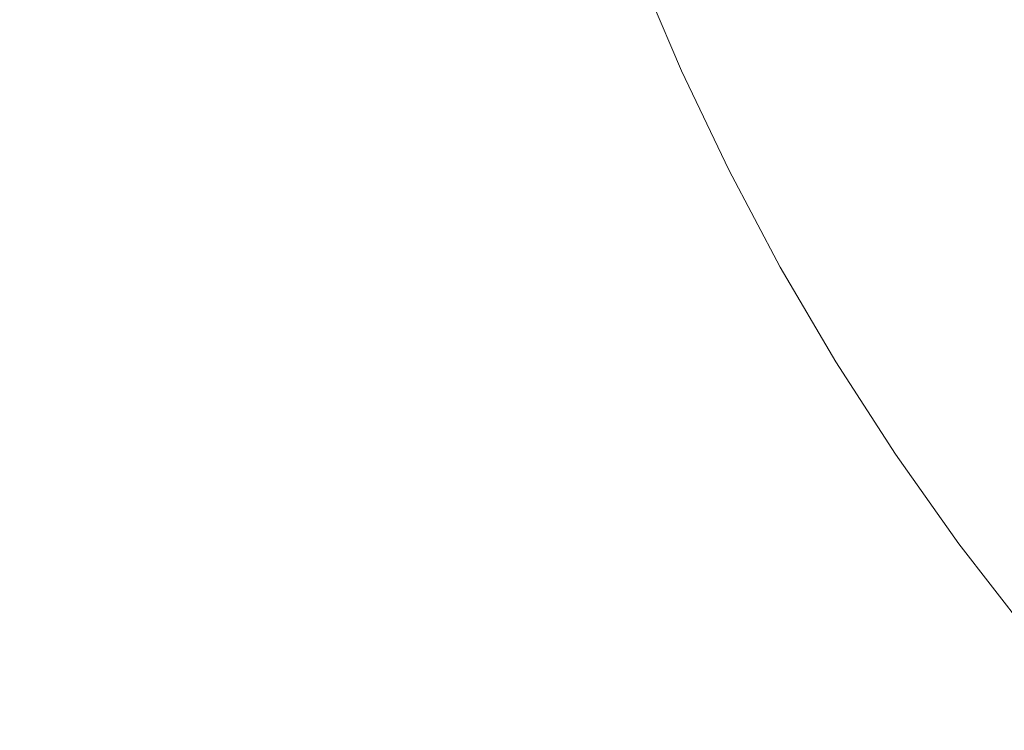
# Model space of a CAD drawing. Header units: centimetres. Extents: x -26.3 to 27.5, y 4.2 to 67.9.
# Tile 116 of 256: x -8.3366 to -8.2225, y 4.5002 to 4.5826. Entities that reach past the tile are written whole.
import ezdxf

# ---------------------------------------------------------------- set-up
doc = ezdxf.new("R2010")
doc.units = ezdxf.units.CM
doc.header["$LTSCALE"] = 2.54
doc.layers.add('Lucido design-1', color=7, linetype='Continuous')

# ---------------------------------------------------------------- blocks, each defined once
blk = doc.blocks.new('Gruppo-2-1')
at = {"color": 7, "linetype": 'Continuous', "lineweight": 9}
for points in [[(-25.98654, 5.90021, -1111.01416), (-25.98654, 4.30021, -1111.01416), (27.11346, 4.30021, -1111.01416), (27.11346, 5.90021, -1111.01416)], [(-25.98654, 5.90021, -1147.11416), (-25.98654, 4.30021, -1147.11416), (27.11346, 4.30021, -1147.11416), (27.11346, 5.90021, -1147.11416)]]:
    blk.add_3dface(points, dxfattribs=at)
for points, invisible_edges in [([(-25.98654, 4.30021, -1111.81416), (-25.98654, 5.90021, -1111.81416), (-8.28654, 5.90021, -1111.81416), (-8.28654, 4.70021, -1111.81416)], 8), ([(-25.98654, 4.30021, -1147.91416), (-25.98654, 5.90021, -1147.91416), (-8.28654, 5.90021, -1147.91416), (-8.28654, 4.70021, -1147.91416)], 8), ([(-8.28654, 4.70021, -1111.81416), (-8.28627, 4.68748, -1111.81416), (-25.98654, 4.30021, -1111.81416)], 10), ([(-8.28654, 4.70021, -1147.91416), (-8.28627, 4.68748, -1147.91416), (-25.98654, 4.30021, -1147.91416)], 10), ([(-8.28627, 4.68748, -1111.81416), (-8.28546, 4.67477, -1111.81416), (-25.98654, 4.30021, -1111.81416)], 10), ([(-25.98654, 4.30021, -1147.91416), (-8.28627, 4.68748, -1147.91416), (-8.28546, 4.67477, -1147.91416)], 9), ([(-8.28546, 4.67477, -1111.81416), (-8.28411, 4.66211, -1111.81416), (-25.98654, 4.30021, -1111.81416)], 10), ([(-8.28546, 4.67477, -1147.91416), (-8.28411, 4.66211, -1147.91416), (-25.98654, 4.30021, -1147.91416)], 10), ([(-25.98654, 4.30021, -1111.81416), (-8.28411, 4.66211, -1111.81416), (-8.28222, 4.64951, -1111.81416)], 9), ([(-25.98654, 4.30021, -1147.91416), (-8.28411, 4.66211, -1147.91416), (-8.28222, 4.64951, -1147.91416)], 9), ([(-25.98654, 4.30021, -1111.81416), (-8.28222, 4.64951, -1111.81416), (-8.2798, 4.63701, -1111.81416)], 9), ([(-8.28222, 4.64951, -1147.91416), (-8.2798, 4.63701, -1147.91416), (-25.98654, 4.30021, -1147.91416)], 10), ([(-8.2798, 4.63701, -1111.81416), (-8.27686, 4.62462, -1111.81416), (-25.98654, 4.30021, -1111.81416)], 10), ([(-25.98654, 4.30021, -1147.91416), (-8.2798, 4.63701, -1147.91416), (-8.27686, 4.62462, -1147.91416)], 9), ([(-25.98654, 4.30021, -1111.81416), (-8.27686, 4.62462, -1111.81416), (-8.27339, 4.61237, -1111.81416)], 9), ([(-8.27686, 4.62462, -1147.91416), (-8.27339, 4.61237, -1147.91416), (-25.98654, 4.30021, -1147.91416)], 10), ([(-8.27339, 4.61237, -1111.81416), (-8.2694, 4.60027, -1111.81416), (-25.98654, 4.30021, -1111.81416)], 10), ([(-25.98654, 4.30021, -1147.91416), (-8.27339, 4.61237, -1147.91416), (-8.2694, 4.60027, -1147.91416)], 9), ([(-25.98654, 4.30021, -1111.81416), (-8.2694, 4.60027, -1111.81416), (-8.2649, 4.58836, -1111.81416)], 9), ([(-8.2694, 4.60027, -1147.91416), (-8.2649, 4.58836, -1147.91416), (-25.98654, 4.30021, -1147.91416)], 10), ([(-8.24842, 4.58183, -1111.81337), (-8.25321, 4.59306, -1111.81337), (-8.24941, 4.59458, -1111.81276), (-8.24469, 4.58352, -1111.81276)], 15), ([(-8.24842, 4.58183, -1147.91337), (-8.25321, 4.59306, -1147.91337), (-8.24941, 4.59458, -1147.91276), (-8.24469, 4.58352, -1147.91276)], 15), ([(-8.25217, 4.58014, -1111.8138), (-8.25702, 4.59152, -1111.8138), (-8.25321, 4.59306, -1111.81337), (-8.24842, 4.58183, -1111.81337)], 15), ([(-8.25217, 4.58014, -1147.9138), (-8.25702, 4.59152, -1147.9138), (-8.25321, 4.59306, -1147.91337), (-8.24842, 4.58183, -1147.91337)], 15), ([(-8.2218, 4.5816, -1111.80725), (-8.22662, 4.59169, -1111.80725), (-8.22316, 4.59325, -1111.80567), (-8.21841, 4.5833, -1111.80567)], 15), ([(-8.2218, 4.5816, -1147.90725), (-8.22662, 4.59169, -1147.90725), (-8.22316, 4.59325, -1147.90567), (-8.21841, 4.5833, -1147.90567)], 15), ([(-8.25593, 4.57844, -1111.81407), (-8.26086, 4.58998, -1111.81407), (-8.25702, 4.59152, -1111.8138), (-8.25217, 4.58014, -1111.8138)], 15), ([(-8.25593, 4.57844, -1147.91407), (-8.26086, 4.58998, -1147.91407), (-8.25702, 4.59152, -1147.9138), (-8.25217, 4.58014, -1147.9138)], 15), ([(-8.22525, 4.57986, -1111.80868), (-8.23014, 4.5901, -1111.80868), (-8.22662, 4.59169, -1111.80725), (-8.2218, 4.5816, -1111.80725)], 15), ([(-8.22525, 4.57986, -1147.90868), (-8.23014, 4.5901, -1147.90868), (-8.22662, 4.59169, -1147.90725), (-8.2218, 4.5816, -1147.90725)], 15), ([(-8.22875, 4.57809, -1111.80994), (-8.23371, 4.58848, -1111.80994), (-8.23014, 4.5901, -1111.80868), (-8.22525, 4.57986, -1111.80868)], 15), ([(-8.22875, 4.57809, -1147.90994), (-8.23371, 4.58848, -1147.90994), (-8.23014, 4.5901, -1147.90868), (-8.22525, 4.57986, -1147.90868)], 15), ([(-8.25991, 4.57664, -1111.81416), (-8.2649, 4.58836, -1111.81416), (-8.26086, 4.58998, -1111.81407), (-8.25593, 4.57844, -1111.81407)], 14), ([(-8.25991, 4.57664, -1147.91416), (-8.2649, 4.58836, -1147.91416), (-8.26086, 4.58998, -1147.91407), (-8.25593, 4.57844, -1147.91407)], 14), ([(-8.2649, 4.58836, -1111.81416), (-8.25991, 4.57664, -1111.81416), (-25.98654, 4.30021, -1111.81416)], 10), ([(-25.98654, 4.30021, -1147.91416), (-8.2649, 4.58836, -1147.91416), (-8.25991, 4.57664, -1147.91416)], 9), ([(-8.2323, 4.5763, -1111.81105), (-8.23733, 4.58685, -1111.81105), (-8.23371, 4.58848, -1111.80994), (-8.22875, 4.57809, -1111.80994)], 15), ([(-8.2323, 4.5763, -1147.91105), (-8.23733, 4.58685, -1147.91105), (-8.23371, 4.58848, -1147.90994), (-8.22875, 4.57809, -1147.90994)], 15), ([(-8.23588, 4.57449, -1111.81199), (-8.24099, 4.58519, -1111.81199), (-8.23733, 4.58685, -1111.81105), (-8.2323, 4.5763, -1111.81105)], 15), ([(-8.23588, 4.57449, -1147.91199), (-8.24099, 4.58519, -1147.91199), (-8.23733, 4.58685, -1147.91105), (-8.2323, 4.5763, -1147.91105)], 15), ([(-8.23951, 4.57267, -1111.81276), (-8.24469, 4.58352, -1111.81276), (-8.24099, 4.58519, -1111.81199), (-8.23588, 4.57449, -1111.81199)], 15), ([(-8.23951, 4.57267, -1147.91276), (-8.24469, 4.58352, -1147.91276), (-8.24099, 4.58519, -1147.91199), (-8.23588, 4.57449, -1147.91199)], 15), ([(-8.24316, 4.57083, -1111.81337), (-8.24842, 4.58183, -1111.81337), (-8.24469, 4.58352, -1111.81276), (-8.23951, 4.57267, -1111.81276)], 15), ([(-8.24316, 4.57083, -1147.91337), (-8.24842, 4.58183, -1147.91337), (-8.24469, 4.58352, -1147.91276), (-8.23951, 4.57267, -1147.91276)], 15), ([(-8.24683, 4.56897, -1111.8138), (-8.25217, 4.58014, -1111.8138), (-8.24842, 4.58183, -1111.81337), (-8.24316, 4.57083, -1111.81337)], 15), ([(-8.24683, 4.56897, -1147.9138), (-8.25217, 4.58014, -1147.9138), (-8.24842, 4.58183, -1147.91337), (-8.24316, 4.57083, -1147.91337)], 15), ([(-8.21992, 4.56983, -1111.80868), (-8.22525, 4.57986, -1111.80868), (-8.2218, 4.5816, -1111.80725), (-8.21655, 4.57172, -1111.80725)], 15), ([(-8.21992, 4.56983, -1147.90868), (-8.22525, 4.57986, -1147.90868), (-8.2218, 4.5816, -1147.90725), (-8.21655, 4.57172, -1147.90725)], 15), ([(-8.25052, 4.56711, -1111.81407), (-8.25593, 4.57844, -1111.81407), (-8.25217, 4.58014, -1111.8138), (-8.24683, 4.56897, -1111.8138)], 15), ([(-8.25052, 4.56711, -1147.91407), (-8.25593, 4.57844, -1147.91407), (-8.25217, 4.58014, -1147.9138), (-8.24683, 4.56897, -1147.9138)], 15), ([(-8.22335, 4.56792, -1111.80994), (-8.22875, 4.57809, -1111.80994), (-8.22525, 4.57986, -1111.80868), (-8.21992, 4.56983, -1111.80868)], 15), ([(-8.22335, 4.56792, -1147.90994), (-8.22875, 4.57809, -1147.90994), (-8.22525, 4.57986, -1147.90868), (-8.21992, 4.56983, -1147.90868)], 15), ([(-8.25442, 4.56515, -1111.81416), (-8.25991, 4.57664, -1111.81416), (-8.25593, 4.57844, -1111.81407), (-8.25052, 4.56711, -1111.81407)], 14), ([(-8.25442, 4.56515, -1147.91416), (-8.25991, 4.57664, -1147.91416), (-8.25593, 4.57844, -1147.91407), (-8.25052, 4.56711, -1147.91407)], 14), ([(-8.22682, 4.56598, -1111.81105), (-8.2323, 4.5763, -1111.81105), (-8.22875, 4.57809, -1111.80994), (-8.22335, 4.56792, -1111.80994)], 15), ([(-8.22682, 4.56598, -1147.91105), (-8.2323, 4.5763, -1147.91105), (-8.22875, 4.57809, -1147.90994), (-8.22335, 4.56792, -1147.90994)], 15), ([(-25.98654, 4.30021, -1111.81416), (-8.25991, 4.57664, -1111.81416), (-8.25442, 4.56515, -1111.81416)], 9), ([(-25.98654, 4.30021, -1147.91416), (-8.25991, 4.57664, -1147.91416), (-8.25442, 4.56515, -1147.91416)], 9), ([(-8.23032, 4.56402, -1111.81199), (-8.23588, 4.57449, -1111.81199), (-8.2323, 4.5763, -1111.81105), (-8.22682, 4.56598, -1111.81105)], 15), ([(-8.23032, 4.56402, -1147.91199), (-8.23588, 4.57449, -1147.91199), (-8.2323, 4.5763, -1147.91105), (-8.22682, 4.56598, -1147.91105)], 15), ([(-8.23387, 4.56205, -1111.81276), (-8.23951, 4.57267, -1111.81276), (-8.23588, 4.57449, -1111.81199), (-8.23032, 4.56402, -1111.81199)], 15), ([(-8.23387, 4.56205, -1147.91276), (-8.23951, 4.57267, -1147.91276), (-8.23588, 4.57449, -1147.91199), (-8.23032, 4.56402, -1147.91199)], 15), ([(-8.23744, 4.56005, -1111.81337), (-8.24316, 4.57083, -1111.81337), (-8.23951, 4.57267, -1111.81276), (-8.23387, 4.56205, -1111.81276)], 15), ([(-8.23744, 4.56005, -1147.91337), (-8.24316, 4.57083, -1147.91337), (-8.23951, 4.57267, -1147.91276), (-8.23387, 4.56205, -1147.91276)], 15), ([(-8.24103, 4.55805, -1111.8138), (-8.24683, 4.56897, -1111.8138), (-8.24316, 4.57083, -1111.81337), (-8.23744, 4.56005, -1111.81337)], 15), ([(-8.24103, 4.55805, -1147.9138), (-8.24683, 4.56897, -1147.9138), (-8.24316, 4.57083, -1147.91337), (-8.23744, 4.56005, -1147.91337)], 15), ([(-8.21752, 4.55799, -1111.80994), (-8.22335, 4.56792, -1111.80994), (-8.21992, 4.56983, -1111.80868), (-8.21418, 4.56005, -1111.80868)], 15), ([(-8.21752, 4.55799, -1147.90994), (-8.22335, 4.56792, -1147.90994), (-8.21992, 4.56983, -1147.90868), (-8.21418, 4.56005, -1147.90868)], 15), ([(-8.24464, 4.55603, -1111.81407), (-8.25052, 4.56711, -1111.81407), (-8.24683, 4.56897, -1111.8138), (-8.24103, 4.55805, -1111.8138)], 15), ([(-8.24464, 4.55603, -1147.91407), (-8.25052, 4.56711, -1147.91407), (-8.24683, 4.56897, -1147.9138), (-8.24103, 4.55805, -1147.9138)], 15), ([(-8.2209, 4.55591, -1111.81105), (-8.22682, 4.56598, -1111.81105), (-8.22335, 4.56792, -1111.80994), (-8.21752, 4.55799, -1111.80994)], 15), ([(-8.2209, 4.55591, -1147.91105), (-8.22682, 4.56598, -1147.91105), (-8.22335, 4.56792, -1147.90994), (-8.21752, 4.55799, -1147.90994)], 15), ([(-8.24844, 4.5539, -1111.81416), (-8.25442, 4.56515, -1111.81416), (-8.25052, 4.56711, -1111.81407), (-8.24464, 4.55603, -1111.81407)], 14), ([(-8.24844, 4.5539, -1147.91416), (-8.25442, 4.56515, -1147.91416), (-8.25052, 4.56711, -1147.91407), (-8.24464, 4.55603, -1147.91407)], 14), ([(-8.25442, 4.56515, -1111.81416), (-8.24844, 4.5539, -1111.81416), (-25.98654, 4.30021, -1111.81416)], 10), ([(-8.25442, 4.56515, -1147.91416), (-8.24844, 4.5539, -1147.91416), (-25.98654, 4.30021, -1147.91416)], 10), ([(-8.22432, 4.5538, -1111.81199), (-8.23032, 4.56402, -1111.81199), (-8.22682, 4.56598, -1111.81105), (-8.2209, 4.55591, -1111.81105)], 15), ([(-8.22432, 4.5538, -1147.91199), (-8.23032, 4.56402, -1147.91199), (-8.22682, 4.56598, -1147.91105), (-8.2209, 4.55591, -1147.91105)], 15), ([(-8.22778, 4.55167, -1111.81276), (-8.23387, 4.56205, -1111.81276), (-8.23032, 4.56402, -1111.81199), (-8.22432, 4.5538, -1111.81199)], 15), ([(-8.22778, 4.55167, -1147.91276), (-8.23387, 4.56205, -1147.91276), (-8.23032, 4.56402, -1147.91199), (-8.22432, 4.5538, -1147.91199)], 15), ([(-8.23126, 4.54953, -1111.81337), (-8.23744, 4.56005, -1111.81337), (-8.23387, 4.56205, -1111.81276), (-8.22778, 4.55167, -1111.81276)], 15), ([(-8.23126, 4.54953, -1147.91337), (-8.23744, 4.56005, -1147.91337), (-8.23387, 4.56205, -1147.91276), (-8.22778, 4.55167, -1147.91276)], 15), ([(-8.23476, 4.54737, -1111.8138), (-8.24103, 4.55805, -1111.8138), (-8.23744, 4.56005, -1111.81337), (-8.23126, 4.54953, -1111.81337)], 15), ([(-8.23476, 4.54737, -1147.9138), (-8.24103, 4.55805, -1147.9138), (-8.23744, 4.56005, -1147.91337), (-8.23126, 4.54953, -1147.91337)], 15), ([(-8.23828, 4.54521, -1111.81407), (-8.24464, 4.55603, -1111.81407), (-8.24103, 4.55805, -1111.8138), (-8.23476, 4.54737, -1111.8138)], 15), ([(-8.23828, 4.54521, -1147.91407), (-8.24464, 4.55603, -1147.91407), (-8.24103, 4.55805, -1147.9138), (-8.23476, 4.54737, -1147.9138)], 15), ([(-8.242, 4.54292, -1111.81416), (-8.24844, 4.5539, -1111.81416), (-8.24464, 4.55603, -1111.81407), (-8.23828, 4.54521, -1111.81407)], 14), ([(-8.242, 4.54292, -1147.91416), (-8.24844, 4.5539, -1147.91416), (-8.24464, 4.55603, -1147.91407), (-8.23828, 4.54521, -1147.91407)], 14), ([(-8.2179, 4.54384, -1111.81199), (-8.22432, 4.5538, -1111.81199), (-8.2209, 4.55591, -1111.81105), (-8.21457, 4.54609, -1111.81105)], 15), ([(-8.2179, 4.54384, -1147.91199), (-8.22432, 4.5538, -1147.91199), (-8.2209, 4.55591, -1147.91105), (-8.21457, 4.54609, -1147.91105)], 15), ([(-25.98654, 4.30021, -1111.81416), (-8.24844, 4.5539, -1111.81416), (-8.242, 4.54292, -1111.81416)], 9), ([(-8.24844, 4.5539, -1147.91416), (-8.242, 4.54292, -1147.91416), (-25.98654, 4.30021, -1147.91416)], 10), ([(-8.22126, 4.54157, -1111.81276), (-8.22778, 4.55167, -1111.81276), (-8.22432, 4.5538, -1111.81199), (-8.2179, 4.54384, -1111.81199)], 15), ([(-8.22126, 4.54157, -1147.91276), (-8.22778, 4.55167, -1147.91276), (-8.22432, 4.5538, -1147.91199), (-8.2179, 4.54384, -1147.91199)], 15), ([(-8.22465, 4.53928, -1111.81337), (-8.23126, 4.54953, -1111.81337), (-8.22778, 4.55167, -1111.81276), (-8.22126, 4.54157, -1111.81276)], 15), ([(-8.22465, 4.53928, -1147.91337), (-8.23126, 4.54953, -1147.91337), (-8.22778, 4.55167, -1147.91276), (-8.22126, 4.54157, -1147.91276)], 15), ([(-8.22805, 4.53698, -1111.8138), (-8.23476, 4.54737, -1111.8138), (-8.23126, 4.54953, -1111.81337), (-8.22465, 4.53928, -1111.81337)], 15), ([(-8.22805, 4.53698, -1147.9138), (-8.23476, 4.54737, -1147.9138), (-8.23126, 4.54953, -1147.91337), (-8.22465, 4.53928, -1147.91337)], 15), ([(-8.23148, 4.53466, -1111.81407), (-8.23828, 4.54521, -1111.81407), (-8.23476, 4.54737, -1111.8138), (-8.22805, 4.53698, -1111.8138)], 15), ([(-8.23148, 4.53466, -1147.91407), (-8.23828, 4.54521, -1147.91407), (-8.23476, 4.54737, -1147.9138), (-8.22805, 4.53698, -1147.9138)], 15), ([(-8.23509, 4.53222, -1111.81416), (-8.242, 4.54292, -1111.81416), (-8.23828, 4.54521, -1111.81407), (-8.23148, 4.53466, -1111.81407)], 14), ([(-8.23509, 4.53222, -1147.91416), (-8.242, 4.54292, -1147.91416), (-8.23828, 4.54521, -1147.91407), (-8.23148, 4.53466, -1147.91407)], 14), ([(-8.242, 4.54292, -1111.81416), (-8.23509, 4.53222, -1111.81416), (-25.98654, 4.30021, -1111.81416)], 10), ([(-25.98654, 4.30021, -1147.91416), (-8.242, 4.54292, -1147.91416), (-8.23509, 4.53222, -1147.91416)], 9), ([(-8.2176, 4.52932, -1111.81337), (-8.22465, 4.53928, -1111.81337), (-8.22126, 4.54157, -1111.81276), (-8.21431, 4.53175, -1111.81276)], 15), ([(-8.2176, 4.52932, -1147.91337), (-8.22465, 4.53928, -1147.91337), (-8.22126, 4.54157, -1147.91276), (-8.21431, 4.53175, -1147.91276)], 15), ([(-8.22091, 4.52687, -1111.8138), (-8.22805, 4.53698, -1111.8138), (-8.22465, 4.53928, -1111.81337), (-8.2176, 4.52932, -1111.81337)], 15), ([(-8.22091, 4.52687, -1147.9138), (-8.22805, 4.53698, -1147.9138), (-8.22465, 4.53928, -1147.91337), (-8.2176, 4.52932, -1147.91337)], 15), ([(-8.22423, 4.52441, -1111.81407), (-8.23148, 4.53466, -1111.81407), (-8.22805, 4.53698, -1111.8138), (-8.22091, 4.52687, -1111.8138)], 15), ([(-8.22423, 4.52441, -1147.91407), (-8.23148, 4.53466, -1147.91407), (-8.22805, 4.53698, -1147.9138), (-8.22091, 4.52687, -1147.9138)], 15), ([(-8.22774, 4.52182, -1111.81416), (-8.23509, 4.53222, -1111.81416), (-8.23148, 4.53466, -1111.81407), (-8.22423, 4.52441, -1111.81407)], 14), ([(-8.22774, 4.52182, -1147.91416), (-8.23509, 4.53222, -1147.91416), (-8.23148, 4.53466, -1147.91407), (-8.22423, 4.52441, -1147.91407)], 14), ([(-8.23509, 4.53222, -1111.81416), (-8.22774, 4.52182, -1111.81416), (-25.98654, 4.30021, -1111.81416)], 10), ([(-8.23509, 4.53222, -1147.91416), (-8.22774, 4.52182, -1147.91416), (-25.98654, 4.30021, -1147.91416)], 10), ([(-8.21656, 4.51448, -1111.81407), (-8.22423, 4.52441, -1111.81407), (-8.22091, 4.52687, -1111.8138), (-8.21334, 4.51708, -1111.8138)], 15), ([(-8.21656, 4.51448, -1147.91407), (-8.22423, 4.52441, -1147.91407), (-8.22091, 4.52687, -1147.9138), (-8.21334, 4.51708, -1147.9138)], 15), ([(-8.21995, 4.51175, -1111.81416), (-8.22774, 4.52182, -1111.81416), (-8.22423, 4.52441, -1111.81407), (-8.21656, 4.51448, -1111.81407)], 14), ([(-8.21995, 4.51175, -1147.91416), (-8.22774, 4.52182, -1147.91416), (-8.22423, 4.52441, -1147.91407), (-8.21656, 4.51448, -1147.91407)], 14), ([(-25.98654, 4.30021, -1111.81416), (-8.22774, 4.52182, -1111.81416), (-8.21995, 4.51175, -1111.81416)], 9), ([(-8.22774, 4.52182, -1147.91416), (-8.21995, 4.51175, -1147.91416), (-25.98654, 4.30021, -1147.91416)], 10), ([(-8.21995, 4.51175, -1111.81416), (-8.21174, 4.50201, -1111.81416), (-25.98654, 4.30021, -1111.81416)], 10), ([(-8.21995, 4.51175, -1147.91416), (-8.21174, 4.50201, -1147.91416), (-25.98654, 4.30021, -1147.91416)], 10), ([(-25.98654, 4.30021, -1111.81416), (-8.21174, 4.50201, -1111.81416), (-8.20312, 4.49263, -1111.81416)], 9), ([(-25.98654, 4.30021, -1147.91416), (-8.21174, 4.50201, -1147.91416), (-8.20312, 4.49263, -1147.91416)], 9)]:
    blk.add_3dface(points, dxfattribs=dict(at, invisible_edges=invisible_edges))
blk = doc.blocks.new('Gruppo-3-1')
at = {"color": 7}
blk.add_blockref('Gruppo-2-1', (0, 0), dxfattribs=at)

msp = doc.modelspace()

# ---------------------------------------------------------------- block references
at = {"layer": 'Lucido design-1', "color": 7}
msp.add_blockref('Gruppo-3-1', (0, 0), dxfattribs=at)

doc.saveas('drawing.dxf')
